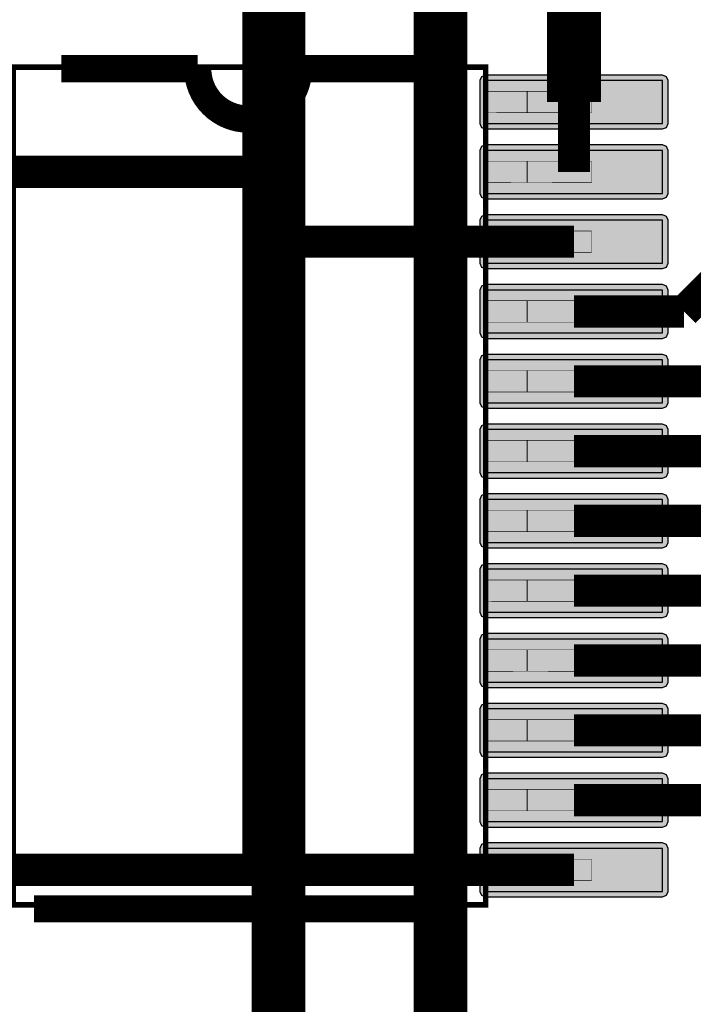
# Model space of a CAD drawing. Header units: millimetres. Extents: x -8 to 125, y -6 to 113.
# Tile 9 of 142: x 25.29 to 31.57, y 28.96 to 38.12. Entities that reach past the tile are written whole.
import ezdxf

# ---------------------------------------------------------------- set-up
doc = ezdxf.new("R2010")
doc.units = ezdxf.units.MM
for name, color, linetype, true_color in [('Component Shape Layer', 7, 'Continuous', 0x00cccc), ('Inner1', 7, 'Continuous', 0x999966), ('Pin Floating Layer', 7, 'Continuous', 0xff99ff), ('Pin Soldering Layer', 7, 'Continuous', 0xcc9999), ('Top Layer', 7, 'Continuous', 0xff0000), ('Top Paste Mask Layer', 7, 'Continuous', 0x808080), ('Top Silkscreen Layer', 7, 'Continuous', 0xffcc00), ('Top Solder Mask Layer', 7, 'Continuous', 0x800080)]:
    doc.layers.add(name, color=color, linetype=linetype, true_color=true_color)

msp = doc.modelspace()

# ---------------------------------------------------------------- hatches: boundary and pattern name
at = {"layer": 'Pin Floating Layer'}
for points in [[(30.0203, 37.2575), (30.0203, 37.457), (29.6203, 37.457), (29.6203, 37.257)], [(30.0203, 36.6075), (30.0203, 36.8071), (29.6203, 36.8071), (29.6203, 36.6071)], [(30.0203, 35.9575), (30.0203, 36.1571), (29.6203, 36.1571), (29.6203, 35.9571)], [(30.0203, 35.3075), (30.0203, 35.5071), (29.6203, 35.5071), (29.6203, 35.3071)], [(30.0203, 34.6575), (30.0203, 34.8571), (29.6203, 34.8571), (29.6203, 34.6571)], [(30.0203, 34.0075), (30.0203, 34.2071), (29.6203, 34.2071), (29.6203, 34.0071)], [(30.0203, 33.3575), (30.0203, 33.557), (29.6203, 33.557), (29.6203, 33.357)], [(30.0203, 32.7075), (30.0203, 32.9071), (29.6203, 32.9071), (29.6203, 32.7071)], [(30.0203, 32.0575), (30.0203, 32.2571), (29.6203, 32.2571), (29.6203, 32.0571)], [(30.0203, 31.4075), (30.0203, 31.6071), (29.6203, 31.6071), (29.6203, 31.4071)], [(30.0203, 30.7575), (30.0203, 30.9571), (29.6203, 30.9571), (29.6203, 30.7571)], [(30.0203, 30.1075), (30.0203, 30.3071), (29.6203, 30.3071), (29.6203, 30.1071)]]:
    msp.add_hatch(color=256, dxfattribs=at).paths.add_polyline_path(points)
at = {"layer": 'Pin Soldering Layer'}
for points in [[(30.0178, 37.2575), (30.0178, 37.457), (30.6181, 37.457), (30.6181, 37.257)], [(30.0178, 36.6075), (30.0178, 36.8071), (30.6181, 36.8071), (30.6181, 36.6071)], [(30.0178, 35.9575), (30.0178, 36.1571), (30.6181, 36.1571), (30.6181, 35.9571)], [(30.0178, 35.3075), (30.0178, 35.5071), (30.6181, 35.5071), (30.6181, 35.3071)], [(30.0178, 34.6575), (30.0178, 34.8571), (30.6181, 34.8571), (30.6181, 34.6571)], [(30.0178, 34.0075), (30.0178, 34.2071), (30.6181, 34.2071), (30.6181, 34.0071)], [(30.0178, 33.3575), (30.0178, 33.557), (30.6182, 33.557), (30.6182, 33.357)], [(30.0178, 32.7075), (30.0178, 32.9071), (30.6182, 32.9071), (30.6182, 32.7071)], [(30.0178, 32.0575), (30.0178, 32.2571), (30.6182, 32.2571), (30.6182, 32.0571)], [(30.0178, 31.4075), (30.0178, 31.6071), (30.6182, 31.6071), (30.6182, 31.4071)], [(30.0178, 30.7575), (30.0178, 30.9571), (30.6182, 30.9571), (30.6182, 30.7571)], [(30.0178, 30.1075), (30.0178, 30.3071), (30.6182, 30.3071), (30.6182, 30.1071)]]:
    msp.add_hatch(color=256, dxfattribs=at).paths.add_polyline_path(points)
at = {"layer": 'Top Layer'}
for points in [[(31.2797, 37.5569), (29.6297, 37.5569), (29.6297, 37.1569), (31.2797, 37.1569)], [(31.2797, 36.9069), (29.6297, 36.9069), (29.6297, 36.5069), (31.2797, 36.5069)], [(31.2797, 36.2569), (29.6297, 36.2569), (29.6297, 35.8569), (31.2797, 35.8569)], [(31.2797, 35.6069), (29.6297, 35.6069), (29.6297, 35.2069), (31.2797, 35.2069)], [(31.2797, 34.9569), (29.6297, 34.9569), (29.6297, 34.5569), (31.2797, 34.5569)], [(31.2797, 34.3069), (29.6297, 34.3069), (29.6297, 33.9069), (31.2797, 33.9069)], [(31.2797, 33.6572), (29.6297, 33.6572), (29.6297, 33.2572), (31.2797, 33.2572)], [(31.2797, 33.007), (29.6297, 33.007), (29.6297, 32.607), (31.2797, 32.607)], [(31.2797, 32.357), (29.6297, 32.357), (29.6297, 31.957), (31.2797, 31.957)], [(31.2797, 31.707), (29.6297, 31.707), (29.6297, 31.307), (31.2797, 31.307)], [(31.2797, 31.057), (29.6297, 31.057), (29.6297, 30.657), (31.2797, 30.657)], [(31.2797, 30.4073), (29.6297, 30.4073), (29.6297, 30.0073), (31.2797, 30.0073)]]:
    msp.add_hatch(color=256, dxfattribs=at).paths.add_polyline_path(points)
at = {"layer": 'Top Paste Mask Layer'}
for points in [[(31.2797, 37.5569), (29.6297, 37.5569), (29.6297, 37.1569), (31.2797, 37.1569)], [(31.2797, 36.9069), (29.6297, 36.9069), (29.6297, 36.5069), (31.2797, 36.5069)], [(31.2797, 36.2569), (29.6297, 36.2569), (29.6297, 35.8569), (31.2797, 35.8569)], [(31.2797, 35.6069), (29.6297, 35.6069), (29.6297, 35.2069), (31.2797, 35.2069)], [(31.2797, 34.9569), (29.6297, 34.9569), (29.6297, 34.5569), (31.2797, 34.5569)], [(31.2797, 34.3069), (29.6297, 34.3069), (29.6297, 33.9069), (31.2797, 33.9069)], [(31.2797, 33.6572), (29.6297, 33.6572), (29.6297, 33.2572), (31.2797, 33.2572)], [(31.2797, 33.007), (29.6297, 33.007), (29.6297, 32.607), (31.2797, 32.607)], [(31.2797, 32.357), (29.6297, 32.357), (29.6297, 31.957), (31.2797, 31.957)], [(31.2797, 31.707), (29.6297, 31.707), (29.6297, 31.307), (31.2797, 31.307)], [(31.2797, 31.057), (29.6297, 31.057), (29.6297, 30.657), (31.2797, 30.657)], [(31.2797, 30.4073), (29.6297, 30.4073), (29.6297, 30.0073), (31.2797, 30.0073)]]:
    msp.add_hatch(color=256, dxfattribs=at).paths.add_polyline_path(points)
at = {"layer": 'Top Solder Mask Layer'}
for points in [[(31.2797, 37.6077), (29.6297, 37.6077), (29.5937, 37.5928), (29.5789, 37.5569), (29.5789, 37.1569), (29.5937, 37.1209), (29.6297, 37.1061), (31.2797, 37.1061), (31.3156, 37.1209), (31.3305, 37.1569), (31.3305, 37.5569), (31.3156, 37.5928)], [(31.2797, 36.9577), (29.6297, 36.9577), (29.5937, 36.9428), (29.5789, 36.9069), (29.5789, 36.5069), (29.5937, 36.471), (29.6297, 36.4561), (31.2797, 36.4561), (31.3156, 36.471), (31.3305, 36.5069), (31.3305, 36.9069), (31.3156, 36.9428)], [(31.2797, 36.3077), (29.6297, 36.3077), (29.5937, 36.2928), (29.5789, 36.2569), (29.5789, 35.8569), (29.5937, 35.821), (29.6297, 35.8061), (31.2797, 35.8061), (31.3156, 35.821), (31.3305, 35.8569), (31.3305, 36.2569), (31.3156, 36.2928)], [(31.2797, 35.6577), (29.6297, 35.6577), (29.5937, 35.6428), (29.5789, 35.6069), (29.5789, 35.2069), (29.5937, 35.171), (29.6297, 35.1561), (31.2797, 35.1561), (31.3156, 35.171), (31.3305, 35.2069), (31.3305, 35.6069), (31.3156, 35.6428)], [(31.2797, 35.0077), (29.6297, 35.0077), (29.5937, 34.9928), (29.5789, 34.9569), (29.5789, 34.5569), (29.5937, 34.521), (29.6297, 34.5061), (31.2797, 34.5061), (31.3156, 34.521), (31.3305, 34.5569), (31.3305, 34.9569), (31.3156, 34.9928)], [(31.2797, 34.3577), (29.6297, 34.3577), (29.5937, 34.3429), (29.5789, 34.3069), (29.5789, 33.9069), (29.5937, 33.871), (29.6297, 33.8561), (31.2797, 33.8561), (31.3156, 33.871), (31.3305, 33.9069), (31.3305, 34.3069), (31.3156, 34.3429)], [(31.2797, 33.708), (29.6297, 33.708), (29.5937, 33.6931), (29.5789, 33.6572), (29.5789, 33.2572), (29.5937, 33.2213), (29.6297, 33.2064), (31.2797, 33.2064), (31.3156, 33.2213), (31.3305, 33.2572), (31.3305, 33.6572), (31.3156, 33.6931)], [(31.2797, 33.0578), (29.6297, 33.0578), (29.5937, 33.0429), (29.5789, 33.007), (29.5789, 32.607), (29.5937, 32.571), (29.6297, 32.5562), (31.2797, 32.5562), (31.3156, 32.571), (31.3305, 32.607), (31.3305, 33.007), (31.3156, 33.0429)], [(31.2797, 32.4078), (29.6297, 32.4078), (29.5937, 32.3929), (29.5789, 32.357), (29.5789, 31.957), (29.5937, 31.9211), (29.6297, 31.9062), (31.2797, 31.9062), (31.3156, 31.9211), (31.3305, 31.957), (31.3305, 32.357), (31.3156, 32.3929)], [(31.2797, 31.7578), (29.6297, 31.7578), (29.5937, 31.7429), (29.5789, 31.707), (29.5789, 31.307), (29.5937, 31.2711), (29.6297, 31.2562), (31.2797, 31.2562), (31.3156, 31.2711), (31.3305, 31.307), (31.3305, 31.707), (31.3156, 31.7429)], [(31.2797, 31.1078), (29.6297, 31.1078), (29.5937, 31.0929), (29.5789, 31.057), (29.5789, 30.657), (29.5937, 30.6211), (29.6297, 30.6062), (31.2797, 30.6062), (31.3156, 30.6211), (31.3305, 30.657), (31.3305, 31.057), (31.3156, 31.0929)], [(31.2797, 30.4581), (29.6297, 30.4581), (29.5937, 30.4432), (29.5789, 30.4073), (29.5789, 30.0073), (29.5937, 29.9713), (29.6297, 29.9565), (31.2797, 29.9565), (31.3156, 29.9713), (31.3305, 30.0073), (31.3305, 30.4073), (31.3156, 30.4432)]]:
    msp.add_hatch(color=256, dxfattribs=at).paths.add_polyline_path(points)

# ---------------------------------------------------------------- linework, layer by layer
at = {"layer": 'Component Shape Layer', "const_width": 0.0508}
msp.add_lwpolyline([(29.6321, 37.6821), (29.6321, 29.8821), (25.2321, 29.8821), (25.2321, 37.6821)], close=True, dxfattribs=at)
msp.add_lwpolyline([(29.6321, 37.6821), (29.6321, 29.8821), (25.2321, 29.8821), (25.2321, 37.6821)], close=True, dxfattribs=at)
at = {"layer": 'Inner1', "const_width": 0.5}
for points in [[(27.702, 27.3674), (27.702, 39.0306)], [(29.2101, 27.4321), (29.2101, 38.9826)]]:
    msp.add_lwpolyline(points, dxfattribs=at)
at = {"layer": 'Pin Floating Layer', "const_width": 0.00508}
for points in [[(30.0203, 37.2575), (30.0203, 37.457), (29.6203, 37.457), (29.6203, 37.257)], [(30.0203, 37.2575), (30.0203, 37.457), (29.6203, 37.457), (29.6203, 37.257)], [(30.0203, 36.6075), (30.0203, 36.8071), (29.6203, 36.8071), (29.6203, 36.6071)], [(30.0203, 36.6075), (30.0203, 36.8071), (29.6203, 36.8071), (29.6203, 36.6071)], [(30.0203, 35.9575), (30.0203, 36.1571), (29.6203, 36.1571), (29.6203, 35.9571)], [(30.0203, 35.9575), (30.0203, 36.1571), (29.6203, 36.1571), (29.6203, 35.9571)], [(30.0203, 35.3075), (30.0203, 35.5071), (29.6203, 35.5071), (29.6203, 35.3071)], [(30.0203, 35.3075), (30.0203, 35.5071), (29.6203, 35.5071), (29.6203, 35.3071)], [(30.0203, 34.6575), (30.0203, 34.8571), (29.6203, 34.8571), (29.6203, 34.6571)], [(30.0203, 34.6575), (30.0203, 34.8571), (29.6203, 34.8571), (29.6203, 34.6571)], [(30.0203, 34.0075), (30.0203, 34.2071), (29.6203, 34.2071), (29.6203, 34.0071)], [(30.0203, 34.0075), (30.0203, 34.2071), (29.6203, 34.2071), (29.6203, 34.0071)], [(30.0203, 33.3575), (30.0203, 33.557), (29.6203, 33.557), (29.6203, 33.357)], [(30.0203, 33.3575), (30.0203, 33.557), (29.6203, 33.557), (29.6203, 33.357)], [(30.0203, 32.7075), (30.0203, 32.9071), (29.6203, 32.9071), (29.6203, 32.7071)], [(30.0203, 32.7075), (30.0203, 32.9071), (29.6203, 32.9071), (29.6203, 32.7071)], [(30.0203, 32.0575), (30.0203, 32.2571), (29.6203, 32.2571), (29.6203, 32.0571)], [(30.0203, 32.0575), (30.0203, 32.2571), (29.6203, 32.2571), (29.6203, 32.0571)], [(30.0203, 31.4075), (30.0203, 31.6071), (29.6203, 31.6071), (29.6203, 31.4071)], [(30.0203, 31.4075), (30.0203, 31.6071), (29.6203, 31.6071), (29.6203, 31.4071)], [(30.0203, 30.7575), (30.0203, 30.9571), (29.6203, 30.9571), (29.6203, 30.7571)], [(30.0203, 30.7575), (30.0203, 30.9571), (29.6203, 30.9571), (29.6203, 30.7571)], [(30.0203, 30.1075), (30.0203, 30.3071), (29.6203, 30.3071), (29.6203, 30.1071)], [(30.0203, 30.1075), (30.0203, 30.3071), (29.6203, 30.3071), (29.6203, 30.1071)]]:
    msp.add_lwpolyline(points, close=True, dxfattribs=at)
at = {"layer": 'Pin Soldering Layer', "const_width": 0.00508}
for points in [[(30.0178, 37.2575), (30.0178, 37.457), (30.6181, 37.457), (30.6181, 37.257)], [(30.0178, 37.2575), (30.0178, 37.457), (30.6181, 37.457), (30.6181, 37.257)], [(30.0178, 36.6075), (30.0178, 36.8071), (30.6181, 36.8071), (30.6181, 36.6071)], [(30.0178, 36.6075), (30.0178, 36.8071), (30.6181, 36.8071), (30.6181, 36.6071)], [(30.0178, 35.9575), (30.0178, 36.1571), (30.6181, 36.1571), (30.6181, 35.9571)], [(30.0178, 35.9575), (30.0178, 36.1571), (30.6181, 36.1571), (30.6181, 35.9571)], [(30.0178, 35.3075), (30.0178, 35.5071), (30.6181, 35.5071), (30.6181, 35.3071)], [(30.0178, 35.3075), (30.0178, 35.5071), (30.6181, 35.5071), (30.6181, 35.3071)], [(30.0178, 34.6575), (30.0178, 34.8571), (30.6181, 34.8571), (30.6181, 34.6571)], [(30.0178, 34.6575), (30.0178, 34.8571), (30.6181, 34.8571), (30.6181, 34.6571)], [(30.0178, 34.0075), (30.0178, 34.2071), (30.6181, 34.2071), (30.6181, 34.0071)], [(30.0178, 34.0075), (30.0178, 34.2071), (30.6181, 34.2071), (30.6181, 34.0071)], [(30.0178, 33.3575), (30.0178, 33.557), (30.6182, 33.557), (30.6182, 33.357)], [(30.0178, 33.3575), (30.0178, 33.557), (30.6182, 33.557), (30.6182, 33.357)], [(30.0178, 32.7075), (30.0178, 32.9071), (30.6182, 32.9071), (30.6182, 32.7071)], [(30.0178, 32.7075), (30.0178, 32.9071), (30.6182, 32.9071), (30.6182, 32.7071)], [(30.0178, 32.0575), (30.0178, 32.2571), (30.6182, 32.2571), (30.6182, 32.0571)], [(30.0178, 32.0575), (30.0178, 32.2571), (30.6182, 32.2571), (30.6182, 32.0571)], [(30.0178, 31.4075), (30.0178, 31.6071), (30.6182, 31.6071), (30.6182, 31.4071)], [(30.0178, 31.4075), (30.0178, 31.6071), (30.6182, 31.6071), (30.6182, 31.4071)], [(30.0178, 30.7575), (30.0178, 30.9571), (30.6182, 30.9571), (30.6182, 30.7571)], [(30.0178, 30.7575), (30.0178, 30.9571), (30.6182, 30.9571), (30.6182, 30.7571)], [(30.0178, 30.1075), (30.0178, 30.3071), (30.6182, 30.3071), (30.6182, 30.1071)], [(30.0178, 30.1075), (30.0178, 30.3071), (30.6182, 30.3071), (30.6182, 30.1071)]]:
    msp.add_lwpolyline(points, close=True, dxfattribs=at)
at = {"layer": 'Top Layer'}
for points, const_width in [([(27.5164, 40.4481), (27.5164, 36.6932)], 0.3), ([(30.4547, 39.0114), (30.4547, 37.3569)], 0.5), ([(30.4547, 37.3569), (30.4547, 36.7069)], 0.3), ([(31.4805, 35.4069), (32.8931, 36.8195)], 0.3), ([(24.4094, 36.7069), (27.5028, 36.7069)], 0.3), ([(27.5028, 36.7069), (27.5164, 36.6932)], 0.3), ([(27.5164, 36.6932), (27.5164, 36.0502)], 0.3), ([(27.5231, 36.0569), (27.5164, 36.0502)], 0.3), ([(27.5164, 36.0502), (27.5164, 30.2772)], 0.3), ([(30.4547, 36.0569), (27.5231, 36.0569)], 0.3), ([(30.4547, 35.4069), (31.4805, 35.4069)], 0.3), ([(30.4547, 34.7569), (31.9629, 34.7569)], 0.3), ([(30.4547, 34.1069), (32.8369, 34.1069)], 0.3), ([(30.4547, 33.4572), (33.7112, 33.4572)], 0.3), ([(30.4547, 32.807), (35.091, 32.807)], 0.3), ([(33.3838, 32.157), (30.4547, 32.157)], 0.3), ([(32.7292, 31.507), (30.4547, 31.507)], 0.3), ([(30.4547, 30.857), (32.3978, 30.857)], 0.3), ([(27.4465, 30.2073), (24.4094, 30.2073)], 0.3), ([(27.5164, 30.2772), (27.4465, 30.2073)], 0.3), ([(30.4547, 30.2073), (27.4465, 30.2073)], 0.3)]:
    msp.add_lwpolyline(points, dxfattribs=dict(at, const_width=const_width))
for points in [[(31.2797, 37.5569), (29.6297, 37.5569), (29.6297, 37.1569), (31.2797, 37.1569)], [(31.2797, 36.9069), (29.6297, 36.9069), (29.6297, 36.5069), (31.2797, 36.5069)], [(31.2797, 36.2569), (29.6297, 36.2569), (29.6297, 35.8569), (31.2797, 35.8569)], [(31.2797, 35.6069), (29.6297, 35.6069), (29.6297, 35.2069), (31.2797, 35.2069)], [(31.2797, 34.9569), (29.6297, 34.9569), (29.6297, 34.5569), (31.2797, 34.5569)], [(31.2797, 34.3069), (29.6297, 34.3069), (29.6297, 33.9069), (31.2797, 33.9069)], [(31.2797, 33.6572), (29.6297, 33.6572), (29.6297, 33.2572), (31.2797, 33.2572)], [(31.2797, 33.007), (29.6297, 33.007), (29.6297, 32.607), (31.2797, 32.607)], [(31.2797, 32.357), (29.6297, 32.357), (29.6297, 31.957), (31.2797, 31.957)], [(31.2797, 31.707), (29.6297, 31.707), (29.6297, 31.307), (31.2797, 31.307)], [(31.2797, 31.057), (29.6297, 31.057), (29.6297, 30.657), (31.2797, 30.657)], [(31.2797, 30.4073), (29.6297, 30.4073), (29.6297, 30.0073), (31.2797, 30.0073)]]:
    msp.add_lwpolyline(points, close=True, dxfattribs=at)
at = {"layer": 'Top Paste Mask Layer'}
for points in [[(31.2797, 37.5569), (29.6297, 37.5569), (29.6297, 37.1569), (31.2797, 37.1569)], [(31.2797, 36.9069), (29.6297, 36.9069), (29.6297, 36.5069), (31.2797, 36.5069)], [(31.2797, 36.2569), (29.6297, 36.2569), (29.6297, 35.8569), (31.2797, 35.8569)], [(31.2797, 35.6069), (29.6297, 35.6069), (29.6297, 35.2069), (31.2797, 35.2069)], [(31.2797, 34.9569), (29.6297, 34.9569), (29.6297, 34.5569), (31.2797, 34.5569)], [(31.2797, 34.3069), (29.6297, 34.3069), (29.6297, 33.9069), (31.2797, 33.9069)], [(31.2797, 33.6572), (29.6297, 33.6572), (29.6297, 33.2572), (31.2797, 33.2572)], [(31.2797, 33.007), (29.6297, 33.007), (29.6297, 32.607), (31.2797, 32.607)], [(31.2797, 32.357), (29.6297, 32.357), (29.6297, 31.957), (31.2797, 31.957)], [(31.2797, 31.707), (29.6297, 31.707), (29.6297, 31.307), (31.2797, 31.307)], [(31.2797, 31.057), (29.6297, 31.057), (29.6297, 30.657), (31.2797, 30.657)], [(31.2797, 30.4073), (29.6297, 30.4073), (29.6297, 30.0073), (31.2797, 30.0073)]]:
    msp.add_lwpolyline(points, close=True, dxfattribs=at)
at = {"layer": 'Top Silkscreen Layer', "const_width": 0.254}
for points in [[(25.6795, 37.6683), (26.9495, 37.6683)], [(25.6795, 37.6683), (26.9495, 37.6683)], [(27.9147, 37.6683), (29.1847, 37.6683)], [(27.9147, 37.6683), (29.1847, 37.6683)], [(29.4395, 29.8451), (25.4246, 29.8451)], [(29.4395, 29.8451), (25.4246, 29.8451)]]:
    msp.add_lwpolyline(points, dxfattribs=at)
msp.add_lwpolyline([(27.8893, 37.6683, -1), (26.9495, 37.6683)], format="xyb", dxfattribs=at)
msp.add_lwpolyline([(27.8893, 37.6683, -1), (26.9495, 37.6683)], format="xyb", dxfattribs=at)
at = {"layer": 'Top Solder Mask Layer'}
for points in [[(31.2797, 37.6077), (29.6297, 37.6077), (29.5937, 37.5928), (29.5789, 37.5569), (29.5789, 37.1569), (29.5937, 37.1209), (29.6297, 37.1061), (31.2797, 37.1061), (31.3156, 37.1209), (31.3305, 37.1569), (31.3305, 37.5569), (31.3156, 37.5928)], [(31.2797, 36.9577), (29.6297, 36.9577), (29.5937, 36.9428), (29.5789, 36.9069), (29.5789, 36.5069), (29.5937, 36.471), (29.6297, 36.4561), (31.2797, 36.4561), (31.3156, 36.471), (31.3305, 36.5069), (31.3305, 36.9069), (31.3156, 36.9428)], [(31.2797, 36.3077), (29.6297, 36.3077), (29.5937, 36.2928), (29.5789, 36.2569), (29.5789, 35.8569), (29.5937, 35.821), (29.6297, 35.8061), (31.2797, 35.8061), (31.3156, 35.821), (31.3305, 35.8569), (31.3305, 36.2569), (31.3156, 36.2928)], [(31.2797, 35.6577), (29.6297, 35.6577), (29.5937, 35.6428), (29.5789, 35.6069), (29.5789, 35.2069), (29.5937, 35.171), (29.6297, 35.1561), (31.2797, 35.1561), (31.3156, 35.171), (31.3305, 35.2069), (31.3305, 35.6069), (31.3156, 35.6428)], [(31.2797, 35.0077), (29.6297, 35.0077), (29.5937, 34.9928), (29.5789, 34.9569), (29.5789, 34.5569), (29.5937, 34.521), (29.6297, 34.5061), (31.2797, 34.5061), (31.3156, 34.521), (31.3305, 34.5569), (31.3305, 34.9569), (31.3156, 34.9928)], [(31.2797, 34.3577), (29.6297, 34.3577), (29.5937, 34.3429), (29.5789, 34.3069), (29.5789, 33.9069), (29.5937, 33.871), (29.6297, 33.8561), (31.2797, 33.8561), (31.3156, 33.871), (31.3305, 33.9069), (31.3305, 34.3069), (31.3156, 34.3429)], [(31.2797, 33.708), (29.6297, 33.708), (29.5937, 33.6931), (29.5789, 33.6572), (29.5789, 33.2572), (29.5937, 33.2213), (29.6297, 33.2064), (31.2797, 33.2064), (31.3156, 33.2213), (31.3305, 33.2572), (31.3305, 33.6572), (31.3156, 33.6931)], [(31.2797, 33.0578), (29.6297, 33.0578), (29.5937, 33.0429), (29.5789, 33.007), (29.5789, 32.607), (29.5937, 32.571), (29.6297, 32.5562), (31.2797, 32.5562), (31.3156, 32.571), (31.3305, 32.607), (31.3305, 33.007), (31.3156, 33.0429)], [(31.2797, 32.4078), (29.6297, 32.4078), (29.5937, 32.3929), (29.5789, 32.357), (29.5789, 31.957), (29.5937, 31.9211), (29.6297, 31.9062), (31.2797, 31.9062), (31.3156, 31.9211), (31.3305, 31.957), (31.3305, 32.357), (31.3156, 32.3929)], [(31.2797, 31.7578), (29.6297, 31.7578), (29.5937, 31.7429), (29.5789, 31.707), (29.5789, 31.307), (29.5937, 31.2711), (29.6297, 31.2562), (31.2797, 31.2562), (31.3156, 31.2711), (31.3305, 31.307), (31.3305, 31.707), (31.3156, 31.7429)], [(31.2797, 31.1078), (29.6297, 31.1078), (29.5937, 31.0929), (29.5789, 31.057), (29.5789, 30.657), (29.5937, 30.6211), (29.6297, 30.6062), (31.2797, 30.6062), (31.3156, 30.6211), (31.3305, 30.657), (31.3305, 31.057), (31.3156, 31.0929)], [(31.2797, 30.4581), (29.6297, 30.4581), (29.5937, 30.4432), (29.5789, 30.4073), (29.5789, 30.0073), (29.5937, 29.9713), (29.6297, 29.9565), (31.2797, 29.9565), (31.3156, 29.9713), (31.3305, 30.0073), (31.3305, 30.4073), (31.3156, 30.4432)]]:
    msp.add_lwpolyline(points, close=True, dxfattribs=at)

doc.saveas('drawing.dxf')
